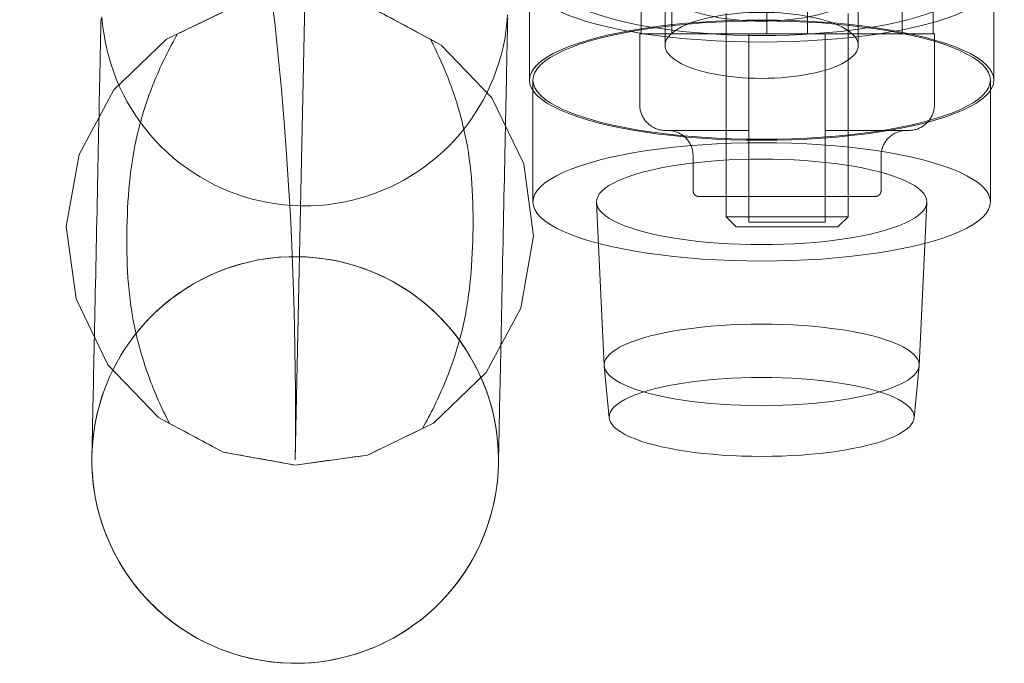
# Model space of a CAD drawing. Header units: millimetres. Extents: x -14995 to -11510, y 364 to 3070.
# Tile 17 of 29: x -14108 to -14011, y 2731 to 2795. Entities that reach past the tile are written whole.
import ezdxf

# ---------------------------------------------------------------- set-up
doc = ezdxf.new("R2010")
doc.units = ezdxf.units.MM
doc.layers.add('P-PIPE', color=3, linetype='Continuous', lineweight=18)
doc.layers.add('P-PIPE-CNTR', color=3, linetype='Continuous', lineweight=18)

# ---------------------------------------------------------------- blocks, each defined once
blk = doc.blocks.new('Siphon 32 - Siphon 32-1055346-Niveau 0')
at = {"layer": 'P-PIPE'}
for p, q in [((-22.5, 23), (-29.607, 21.874)), ((-29.607, 21.874), (-22.5, 23)), ((-15.393, 21.874), (-22.5, 23)), ((-22.5, 23), (-15.393, 21.874)), ((-29.607, 21.874), (-36.019, 18.607)), ((-36.019, 18.607), (-29.607, 21.874)), ((-8.981, 18.607), (-15.393, 21.874)), ((-15.393, 21.874), (-8.981, 18.607)), ((-36.019, 18.607), (-41.107, 13.519)), ((-41.107, 13.519), (-36.019, 18.607)), ((-3.893, 13.519), (-8.981, 18.607)), ((-8.981, 18.607), (-3.893, 13.519)), ((-44.374, 7.107), (-41.107, 13.519)), ((-41.107, 13.519), (-41.655, 12.445)), ((-3.345, 12.445), (-3.893, 13.519)), ((-3.893, 13.519), (-0.626, 7.107)), ((-0.626, 7.107), (0.5, 0)), ((-45, 0), (0, 0)), ((0.5, 0), (-0.626, -7.107)), ((-41.107, -13.519), (-44.374, -7.107)), ((-0.626, -7.107), (-3.893, -13.519)), ((-41.655, -12.445), (-41.107, -13.519)), ((-3.893, -13.519), (-3.345, -12.445)), ((-41.107, -13.519), (-36.019, -18.607)), ((-36.019, -18.607), (-41.107, -13.519)), ((-8.981, -18.607), (-3.893, -13.519)), ((-3.893, -13.519), (-8.981, -18.607)), ((-36.019, -18.607), (-29.607, -21.874)), ((-29.607, -21.874), (-36.019, -18.607)), ((-15.393, -21.874), (-8.981, -18.607)), ((-8.981, -18.607), (-15.393, -21.874)), ((-29.607, -21.874), (-22.5, -23)), ((-22.5, -23), (-29.607, -21.874)), ((-22.5, -23), (-15.393, -21.874)), ((-15.393, -21.874), (-22.5, -23))]:
    blk.add_line(p, q, dxfattribs=at)
at = {"layer": 'P-PIPE', "flags": 128}
for points in [[(-44.2, 19.984), (-43.402, 19.936), (-42.606, 19.856), (-41.814, 19.745), (-41.027, 19.601), (-40.246, 19.427), (-39.473, 19.221), (-38.709, 18.985), (-37.955, 18.718), (-37.212, 18.421), (-36.481, 18.095), (-35.764, 17.74), (-35.062, 17.356), (-34.376, 16.945), (-33.707, 16.507), (-33.056, 16.042), (-32.424, 15.551), (-31.812, 15.036), (-31.222, 14.497), (-30.653, 13.934), (-30.107, 13.349), (-29.585, 12.743), (-29.088, 12.116), (-28.616, 11.47), (-28.171, 10.806), (-27.752, 10.124), (-27.361, 9.427), (-26.998, 8.714), (-26.664, 7.987), (-26.359, 7.247), (-26.084, 6.496), (-25.84, 5.734), (-25.626, 4.964), (-25.443, 4.185), (-25.291, 3.399), (-25.171, 2.608), (-25.082, 1.813), (-25.026, 1.015), (-25.001, 0.216), (-25, 0)], [(-43.858, 20), (-43.558, 20), (-43.224, 20), (-42.857, 20), (-42.457, 20), (-42.026, 20), (-41.563, 20), (-41.07, 20), (-40.547, 20), (-39.995, 20), (-39.416, 20), (-38.809, 20), (-38.176, 20), (-37.518, 20), (-36.836, 20), (-36.131, 20), (-35.404, 20), (-34.657, 20), (-33.89, 20), (-33.105, 20), (-32.303, 20), (-31.485, 20), (-30.653, 20), (-29.808, 20), (-28.951, 20), (-28.084, 20), (-27.208, 20), (-26.324, 20), (-25.435, 20), (-24.54, 20), (-23.642, 20), (-22.743, 20), (-21.843, 20), (-20.944, 20), (-20.048, 20), (-19.155, 20), (-18.268, 20), (-17.388, 20), (-16.516, 20), (-15.653, 20), (-14.802, 20), (-13.962, 20), (-13.137, 20), (-12.326, 20), (-11.532, 20), (-10.755, 20), (-9.997, 20), (-9.259, 20), (-8.542, 20), (-7.847, 20), (-7.176, 20), (-6.53, 20), (-5.909, 20), (-5.314, 20), (-4.747, 20), (-4.209, 20), (-3.699, 20), (-3.22, 20), (-2.772, 20), (-2.355, 20), (-1.97, 20), (-1.618, 20), (-1.3, 20), (-1.016, 20), (-0.765, 20), (-0.55, 20), (-0.37, 20), (-0.225, 20), (-0.116, 20), (-0.043, 20), (-0.005, 20), (0, 20)], [(-20, 0), (-19.984, 0.8), (-19.936, 1.598), (-19.856, 2.394), (-19.745, 3.186), (-19.601, 3.973), (-19.427, 4.754), (-19.221, 5.527), (-18.985, 6.291), (-18.718, 7.045), (-18.421, 7.788), (-18.095, 8.519), (-17.74, 9.236), (-17.356, 9.938), (-16.945, 10.624), (-16.507, 11.293), (-16.042, 11.944), (-15.551, 12.576), (-15.036, 13.188), (-14.497, 13.778), (-13.934, 14.347), (-13.349, 14.893), (-12.743, 15.415), (-12.116, 15.912), (-11.47, 16.384), (-10.806, 16.829), (-10.124, 17.248), (-9.427, 17.639), (-8.714, 18.002), (-7.987, 18.336), (-7.247, 18.641), (-6.496, 18.916), (-5.734, 19.16), (-4.964, 19.374), (-4.185, 19.557), (-3.399, 19.709), (-2.608, 19.829), (-1.813, 19.918), (-1.015, 19.974), (-0.216, 19.999), (0, 20)], [(0, 20), (0.8, 19.984), (1.598, 19.936), (2.394, 19.856), (3.186, 19.745), (3.973, 19.601), (4.754, 19.427), (5.527, 19.221), (6.291, 18.985), (7.045, 18.718), (7.788, 18.421), (8.519, 18.095), (9.236, 17.74), (9.938, 17.356), (10.624, 16.945), (11.293, 16.507), (11.944, 16.042), (12.576, 15.551), (13.188, 15.036), (13.778, 14.497), (14.347, 13.934), (14.893, 13.349), (15.415, 12.743), (15.912, 12.116), (16.384, 11.47), (16.829, 10.806), (17.248, 10.124), (17.639, 9.427), (18.002, 8.714), (18.336, 7.987), (18.641, 7.247), (18.916, 6.496), (19.16, 5.734), (19.374, 4.964), (19.557, 4.185), (19.709, 3.399), (19.829, 2.608), (19.918, 1.813), (19.974, 1.015), (19.999, 0.216), (20, 0)], [(-25, 0), (-25.016, -0.8), (-25.064, -1.598), (-25.144, -2.394), (-25.255, -3.186), (-25.399, -3.973), (-25.573, -4.754), (-25.779, -5.527), (-26.015, -6.291), (-26.282, -7.045), (-26.579, -7.788), (-26.905, -8.519), (-27.26, -9.236), (-27.644, -9.938), (-28.055, -10.624), (-28.493, -11.293), (-28.958, -11.944), (-29.449, -12.576), (-29.964, -13.188), (-30.503, -13.778), (-31.066, -14.347), (-31.651, -14.893), (-32.257, -15.415), (-32.884, -15.912), (-33.53, -16.384), (-34.194, -16.829), (-34.876, -17.248), (-35.573, -17.639), (-36.286, -18.002), (-37.013, -18.336), (-37.753, -18.641), (-38.504, -18.916), (-39.266, -19.16), (-40.036, -19.374), (-40.815, -19.557), (-41.601, -19.709), (-42.392, -19.829), (-43.187, -19.918)], [(0, -20), (-0.8, -19.984), (-1.598, -19.936), (-2.394, -19.856), (-3.186, -19.745), (-3.973, -19.601), (-4.754, -19.427), (-5.527, -19.221), (-6.291, -18.985), (-7.045, -18.718), (-7.788, -18.421), (-8.519, -18.095), (-9.236, -17.74), (-9.938, -17.356), (-10.624, -16.945), (-11.293, -16.507), (-11.944, -16.042), (-12.576, -15.551), (-13.188, -15.036), (-13.778, -14.497), (-14.347, -13.934), (-14.893, -13.349), (-15.415, -12.743), (-15.912, -12.116), (-16.384, -11.47), (-16.829, -10.806), (-17.248, -10.124), (-17.639, -9.427), (-18.002, -8.714), (-18.336, -7.987), (-18.641, -7.247), (-18.916, -6.496), (-19.16, -5.734), (-19.374, -4.964), (-19.557, -4.185), (-19.709, -3.399), (-19.829, -2.608), (-19.918, -1.813), (-19.974, -1.015), (-19.999, -0.216), (-20, 0)], [(20, 0), (19.984, -0.8), (19.936, -1.598), (19.856, -2.394), (19.745, -3.186), (19.601, -3.973), (19.427, -4.754), (19.221, -5.527), (18.985, -6.291), (18.718, -7.045), (18.421, -7.788), (18.095, -8.519), (17.74, -9.236), (17.356, -9.938), (16.945, -10.624), (16.507, -11.293), (16.042, -11.944), (15.551, -12.576), (15.036, -13.188), (14.497, -13.778), (13.934, -14.347), (13.349, -14.893), (12.743, -15.415), (12.116, -15.912), (11.47, -16.384), (10.806, -16.829), (10.124, -17.248), (9.427, -17.639), (8.714, -18.002), (7.987, -18.336), (7.247, -18.641), (6.496, -18.916), (5.734, -19.16), (4.964, -19.374), (4.185, -19.557), (3.399, -19.709), (2.608, -19.829), (1.813, -19.918), (1.015, -19.974), (0.216, -19.999), (0, -20)], [(0, -20), (-0.018, -20), (-0.072, -20), (-0.162, -20), (-0.287, -20), (-0.449, -20), (-0.645, -20), (-0.876, -20), (-1.142, -20), (-1.442, -20), (-1.776, -20), (-2.143, -20), (-2.543, -20), (-2.974, -20), (-3.437, -20), (-3.93, -20), (-4.453, -20), (-5.005, -20), (-5.584, -20), (-6.191, -20), (-6.824, -20), (-7.482, -20), (-8.164, -20), (-8.869, -20), (-9.596, -20), (-10.343, -20), (-11.11, -20), (-11.895, -20), (-12.697, -20), (-13.515, -20), (-14.347, -20), (-15.192, -20), (-16.049, -20), (-16.916, -20), (-17.792, -20), (-18.676, -20), (-19.565, -20), (-20.46, -20), (-21.358, -20), (-22.257, -20), (-23.157, -20), (-24.056, -20), (-24.952, -20), (-25.845, -20), (-26.732, -20), (-27.612, -20), (-28.484, -20), (-29.347, -20), (-30.198, -20), (-31.038, -20), (-31.863, -20), (-32.674, -20), (-33.468, -20), (-34.245, -20), (-35.003, -20), (-35.741, -20), (-36.458, -20), (-37.153, -20), (-37.824, -20), (-38.47, -20), (-39.091, -20), (-39.686, -20), (-40.253, -20), (-40.791, -20), (-41.301, -20), (-41.78, -20), (-42.228, -20), (-42.645, -20), (-43.03, -20)]]:
    blk.add_lwpolyline(points, dxfattribs=at)
at = {"layer": 'P-PIPE'}
for start, end in [(0, 180), (180, 360)]:
    blk.add_arc((0, 0), 20, start, end, dxfattribs=at)
for points, knots in [([(-41.655, 12.445), (-40.158, 13.261), (-37.879, 14.323), (-34.766, 15.409), (-31.613, 16.288), (-27.522, 16.913), (-22.56, 17.076), (-18.398, 16.942), (-15.074, 16.55), (-12.638, 16.076), (-10.26, 15.418), (-7.133, 14.328), (-4.845, 13.264), (-3.345, 12.445)], [0, 0, 0, 0, 0.125, 0.1875, 0.25, 0.375, 0.5, 0.625, 0.6875, 0.75, 0.8125, 0.875, 1, 1, 1, 1]), ([(-3.345, -12.445), (-4.845, -13.264), (-7.133, -14.328), (-10.26, -15.418), (-12.638, -16.076), (-15.074, -16.55), (-18.398, -16.942), (-22.56, -17.076), (-27.522, -16.913), (-31.613, -16.288), (-34.766, -15.409), (-37.879, -14.323), (-40.158, -13.261), (-41.655, -12.445)], [0, 0, 0, 0, 0.125, 0.1875, 0.25, 0.3125, 0.375, 0.5, 0.625, 0.75, 0.8125, 0.875, 1, 1, 1, 1])]:
    blk.add_open_spline(points, degree=3, knots=knots, dxfattribs=at)
for points in [[(-44.374, 7.107), (-43.894, 8.05), (-42.961, 9.882), (-42.081, 11.608), (-41.655, 12.445)], [(-3.345, 12.445), (-2.919, 11.608), (-2.039, 9.882), (-1.106, 8.05), (-0.626, 7.107)], [(-0.626, 7.107), (-0.444, 5.958), (-0.074, 3.623), (0.307, 1.219), (0.5, 0)], [(0.5, 0), (0.308, -1.209), (-0.071, -3.604), (-0.442, -5.948), (-0.626, -7.107)], [(-41.655, -12.445), (-42.081, -11.608), (-42.961, -9.882), (-43.894, -8.05), (-44.374, -7.107)], [(-0.626, -7.107), (-1.106, -8.05), (-2.039, -9.882), (-2.919, -11.608), (-3.345, -12.445)]]:
    blk.add_open_spline(points, degree=3, dxfattribs=at)
blk = doc.blocks.new('M_Valve_Ball_MEPcontent_Caleffi_327 DN20 - 3_4__-344150-Niveau 0')
at = {"layer": 'P-PIPE', "color": 5}
for p, q in [((-14047.122, 2799.796), (-14047.122, 2793.296)), ((-14044.086, 2799.796), (-14044.086, 2793.296)), ((-14034.761, 2793.296), (-14034.761, 2799.796)), ((-14034.761, 2793.296), (-14034.761, 2799.796)), ((-14030.761, 2793.296), (-14030.761, 2799.796)), ((-14030.761, 2793.296), (-14030.761, 2799.796)), ((-14021.436, 2799.796), (-14021.436, 2793.296)), ((-14018.4, 2799.796), (-14018.4, 2793.296)), ((-14038.761, 2795.296), (-14038.761, 2775.296)), ((-14026.761, 2775.296), (-14026.761, 2795.296)), ((-14047.261, 2793.296), (-14047.261, 2786.33)), ((-14047.261, 2793.296), (-14047.122, 2793.296)), ((-14047.261, 2793.296), (-14036.511, 2793.296)), ((-14047.122, 2793.296), (-14044.086, 2793.296)), ((-14034.761, 2793.296), (-14044.086, 2793.296)), ((-14036.511, 2786.33), (-14036.511, 2793.296)), ((-14034.761, 2793.296), (-14036.511, 2793.296)), ((-14036.511, 2793.296), (-14036.511, 2786.33)), ((-14029.011, 2793.296), (-14036.511, 2793.296)), ((-14036.511, 2793.296), (-14036.511, 2779.578)), ((-14036.511, 2779.578), (-14036.511, 2793.296)), ((-14036.511, 2793.296), (-14029.011, 2793.296)), ((-14029.011, 2793.296), (-14030.761, 2793.296)), ((-14021.436, 2793.296), (-14030.761, 2793.296)), ((-14029.011, 2793.296), (-14018.261, 2793.296)), ((-14029.011, 2793.296), (-14029.011, 2786.33)), ((-14029.011, 2786.33), (-14029.011, 2793.296)), ((-14029.011, 2793.296), (-14029.011, 2779.578)), ((-14029.011, 2779.578), (-14029.011, 2793.296)), ((-14018.4, 2793.296), (-14021.436, 2793.296)), ((-14018.4, 2793.296), (-14018.261, 2793.296)), ((-14018.261, 2786.33), (-14018.261, 2793.296)), ((-14042.011, 2781.296), (-14042.011, 2777.865)), ((-14036.511, 2777.865), (-14036.511, 2781.296)), ((-14036.511, 2781.296), (-14036.511, 2777.865)), ((-14029.011, 2781.296), (-14029.011, 2777.865)), ((-14029.011, 2777.865), (-14029.011, 2781.296)), ((-14023.511, 2777.865), (-14023.511, 2781.296)), ((-14036.511, 2779.578), (-14036.511, 2774.752)), ((-14036.511, 2779.578), (-14036.511, 2774.752)), ((-14029.011, 2774.752), (-14029.011, 2779.578)), ((-14029.011, 2774.752), (-14029.011, 2779.578)), ((-14029.011, 2777.296), (-14036.511, 2777.296)), ((-14036.511, 2777.198), (-14036.511, 2777.296)), ((-14036.511, 2777.198), (-14036.511, 2777.296)), ((-14029.011, 2777.296), (-14029.011, 2777.198)), ((-14029.011, 2777.296), (-14029.011, 2777.198)), ((-14036.511, 2774.828), (-14036.511, 2777.198)), ((-14036.511, 2777.198), (-14036.511, 2774.828)), ((-14029.011, 2774.828), (-14029.011, 2777.198)), ((-14029.011, 2777.198), (-14029.011, 2774.828)), ((-14038.761, 2775.296), (-14037.761, 2774.296)), ((-14032.761, 2775.296), (-14038.761, 2775.296)), ((-14026.761, 2775.296), (-14032.761, 2775.296)), ((-14027.761, 2774.296), (-14026.761, 2775.296)), ((-14036.511, 2774.752), (-14029.011, 2774.752)), ((-14036.511, 2774.752), (-14029.011, 2774.752)), ((-14037.761, 2774.296), (-14032.761, 2774.296)), ((-14032.761, 2774.296), (-14027.761, 2774.296))]:
    blk.add_line(p, q, dxfattribs=at)
at = {"layer": 'P-PIPE', "color": 5, "flags": 128}
for points in [[(-14044.723, 2783.792), (-14044.825, 2783.794), (-14044.926, 2783.8), (-14045.027, 2783.81), (-14045.127, 2783.824), (-14045.227, 2783.842), (-14045.326, 2783.864), (-14045.424, 2783.891), (-14045.521, 2783.921), (-14045.617, 2783.954), (-14045.711, 2783.992), (-14045.804, 2784.033), (-14045.895, 2784.078), (-14045.984, 2784.127), (-14046.071, 2784.179), (-14046.156, 2784.235), (-14046.239, 2784.294), (-14046.319, 2784.356), (-14046.396, 2784.422), (-14046.471, 2784.49), (-14046.544, 2784.561), (-14046.613, 2784.636), (-14046.679, 2784.713), (-14046.742, 2784.792), (-14046.802, 2784.874), (-14046.859, 2784.958), (-14046.912, 2785.045), (-14046.961, 2785.133), (-14047.007, 2785.224), (-14047.05, 2785.316), (-14047.088, 2785.41), (-14047.123, 2785.505), (-14047.154, 2785.602), (-14047.182, 2785.7), (-14047.205, 2785.799), (-14047.224, 2785.898), (-14047.239, 2785.999), (-14047.25, 2786.099), (-14047.258, 2786.201), (-14047.261, 2786.302), (-14047.261, 2786.33)], [(-14018.261, 2786.33), (-14018.263, 2786.228), (-14018.269, 2786.127), (-14018.279, 2786.026), (-14018.293, 2785.925), (-14018.311, 2785.825), (-14018.334, 2785.726), (-14018.36, 2785.628), (-14018.39, 2785.531), (-14018.424, 2785.436), (-14018.461, 2785.341), (-14018.503, 2785.249), (-14018.548, 2785.158), (-14018.596, 2785.069), (-14018.649, 2784.981), (-14018.704, 2784.897), (-14018.763, 2784.814), (-14018.825, 2784.734), (-14018.891, 2784.656), (-14018.959, 2784.581), (-14019.031, 2784.509), (-14019.105, 2784.44), (-14019.182, 2784.374), (-14019.261, 2784.31), (-14019.343, 2784.251), (-14019.428, 2784.194), (-14019.514, 2784.141), (-14019.603, 2784.091), (-14019.693, 2784.045), (-14019.785, 2784.003), (-14019.879, 2783.964), (-14019.975, 2783.929), (-14020.071, 2783.898), (-14020.169, 2783.871), (-14020.268, 2783.848), (-14020.367, 2783.829), (-14020.468, 2783.813), (-14020.569, 2783.802), (-14020.67, 2783.795), (-14020.771, 2783.792), (-14020.799, 2783.792)], [(-14044.616, 2783.794), (-14044.718, 2783.792), (-14044.723, 2783.792)], [(-14044.723, 2783.792), (-14044.713, 2783.792), (-14044.685, 2783.792), (-14044.637, 2783.792), (-14044.57, 2783.792), (-14044.485, 2783.792), (-14044.38, 2783.792), (-14044.257, 2783.792), (-14044.116, 2783.792), (-14043.956, 2783.792), (-14043.779, 2783.792), (-14043.584, 2783.792), (-14043.371, 2783.792), (-14043.142, 2783.792), (-14042.896, 2783.792), (-14042.634, 2783.792), (-14042.356, 2783.792), (-14042.062, 2783.792), (-14041.754, 2783.792), (-14041.431, 2783.792), (-14041.095, 2783.792), (-14040.745, 2783.792), (-14040.383, 2783.792), (-14040.008, 2783.792), (-14039.621, 2783.792), (-14039.224, 2783.792), (-14038.816, 2783.792), (-14038.399, 2783.792), (-14037.973, 2783.792), (-14037.538, 2783.792), (-14037.095, 2783.792), (-14036.646, 2783.792), (-14036.511, 2783.792)], [(-14036.511, 2783.792), (-14036.962, 2783.792), (-14037.406, 2783.792), (-14037.844, 2783.792), (-14038.273, 2783.792), (-14038.693, 2783.792), (-14039.103, 2783.792), (-14039.504, 2783.792), (-14039.894, 2783.792), (-14040.272, 2783.792), (-14040.638, 2783.792), (-14040.992, 2783.792), (-14041.332, 2783.792), (-14041.659, 2783.792), (-14041.972, 2783.792), (-14042.27, 2783.792), (-14042.552, 2783.792), (-14042.819, 2783.792), (-14043.07, 2783.792), (-14043.304, 2783.792), (-14043.522, 2783.792), (-14043.722, 2783.792), (-14043.905, 2783.792), (-14044.07, 2783.792), (-14044.217, 2783.792), (-14044.345, 2783.792), (-14044.455, 2783.792), (-14044.547, 2783.792), (-14044.619, 2783.792), (-14044.672, 2783.792), (-14044.707, 2783.792), (-14044.722, 2783.792), (-14044.723, 2783.792)], [(-14044.511, 2783.796), (-14044.611, 2783.794), (-14044.616, 2783.794)], [(-14036.511, 2783.796), (-14036.954, 2783.796), (-14037.389, 2783.796), (-14037.817, 2783.796), (-14038.237, 2783.796), (-14038.649, 2783.796), (-14039.051, 2783.796), (-14039.443, 2783.796), (-14039.824, 2783.796), (-14040.194, 2783.796), (-14040.552, 2783.796), (-14040.897, 2783.796), (-14041.23, 2783.796), (-14041.549, 2783.796), (-14041.853, 2783.796), (-14042.144, 2783.796), (-14042.419, 2783.796), (-14042.679, 2783.796), (-14042.923, 2783.796), (-14043.151, 2783.796), (-14043.362, 2783.796), (-14043.556, 2783.796), (-14043.733, 2783.796), (-14043.892, 2783.796), (-14044.034, 2783.796), (-14044.157, 2783.796), (-14044.263, 2783.796), (-14044.35, 2783.796), (-14044.418, 2783.796), (-14044.468, 2783.796), (-14044.499, 2783.796), (-14044.511, 2783.796)], [(-14042.011, 2781.296), (-14042.013, 2781.396), (-14042.019, 2781.496), (-14042.029, 2781.595), (-14042.043, 2781.694), (-14042.061, 2781.793), (-14042.083, 2781.89), (-14042.108, 2781.987), (-14042.138, 2782.083), (-14042.171, 2782.177), (-14042.208, 2782.27), (-14042.249, 2782.361), (-14042.293, 2782.451), (-14042.341, 2782.538), (-14042.393, 2782.624), (-14042.448, 2782.708), (-14042.506, 2782.789), (-14042.567, 2782.868), (-14042.631, 2782.945), (-14042.699, 2783.018), (-14042.769, 2783.09), (-14042.842, 2783.158), (-14042.918, 2783.223), (-14042.996, 2783.285), (-14043.077, 2783.344), (-14043.16, 2783.4), (-14043.245, 2783.452), (-14043.333, 2783.501), (-14043.422, 2783.546), (-14043.513, 2783.588), (-14043.605, 2783.626), (-14043.699, 2783.661), (-14043.794, 2783.691), (-14043.89, 2783.718), (-14043.988, 2783.741), (-14044.086, 2783.76), (-14044.185, 2783.775), (-14044.284, 2783.786), (-14044.384, 2783.793), (-14044.484, 2783.796), (-14044.511, 2783.796)], [(-14044.511, 2783.796), (-14044.502, 2783.796), (-14044.473, 2783.796), (-14044.426, 2783.796), (-14044.361, 2783.796), (-14044.277, 2783.796), (-14044.174, 2783.796), (-14044.053, 2783.796), (-14043.914, 2783.796), (-14043.758, 2783.796), (-14043.583, 2783.796), (-14043.392, 2783.796), (-14043.183, 2783.796), (-14042.958, 2783.796), (-14042.716, 2783.796), (-14042.459, 2783.796), (-14042.186, 2783.796), (-14041.897, 2783.796), (-14041.595, 2783.796), (-14041.278, 2783.796), (-14040.947, 2783.796), (-14040.604, 2783.796), (-14040.247, 2783.796), (-14039.879, 2783.796), (-14039.5, 2783.796), (-14039.109, 2783.796), (-14038.709, 2783.796), (-14038.299, 2783.796), (-14037.88, 2783.796), (-14037.453, 2783.796), (-14037.019, 2783.796), (-14036.577, 2783.796), (-14036.511, 2783.796)], [(-14021.011, 2783.796), (-14021.02, 2783.796), (-14021.048, 2783.796), (-14021.095, 2783.796), (-14021.161, 2783.796), (-14021.245, 2783.796), (-14021.348, 2783.796), (-14021.469, 2783.796), (-14021.607, 2783.796), (-14021.764, 2783.796), (-14021.938, 2783.796), (-14022.13, 2783.796), (-14022.339, 2783.796), (-14022.564, 2783.796), (-14022.806, 2783.796), (-14023.063, 2783.796), (-14023.336, 2783.796), (-14023.624, 2783.796), (-14023.927, 2783.796), (-14024.244, 2783.796), (-14024.575, 2783.796), (-14024.918, 2783.796), (-14025.274, 2783.796), (-14025.643, 2783.796), (-14026.022, 2783.796), (-14026.412, 2783.796), (-14026.813, 2783.796), (-14027.223, 2783.796), (-14027.642, 2783.796), (-14028.069, 2783.796), (-14028.503, 2783.796), (-14028.945, 2783.796), (-14029.011, 2783.796)], [(-14029.011, 2783.796), (-14028.568, 2783.796), (-14028.133, 2783.796), (-14027.704, 2783.796), (-14027.284, 2783.796), (-14026.873, 2783.796), (-14026.471, 2783.796), (-14026.079, 2783.796), (-14025.698, 2783.796), (-14025.328, 2783.796), (-14024.97, 2783.796), (-14024.625, 2783.796), (-14024.292, 2783.796), (-14023.973, 2783.796), (-14023.668, 2783.796), (-14023.378, 2783.796), (-14023.103, 2783.796), (-14022.843, 2783.796), (-14022.599, 2783.796), (-14022.371, 2783.796), (-14022.16, 2783.796), (-14021.966, 2783.796), (-14021.789, 2783.796), (-14021.63, 2783.796), (-14021.488, 2783.796), (-14021.364, 2783.796), (-14021.259, 2783.796), (-14021.172, 2783.796), (-14021.104, 2783.796), (-14021.054, 2783.796), (-14021.023, 2783.796), (-14021.011, 2783.796)], [(-14029.011, 2783.792), (-14028.56, 2783.792), (-14028.115, 2783.792), (-14027.678, 2783.792), (-14027.249, 2783.792), (-14026.829, 2783.792), (-14026.419, 2783.792), (-14026.018, 2783.792), (-14025.628, 2783.792), (-14025.25, 2783.792), (-14024.884, 2783.792), (-14024.53, 2783.792), (-14024.189, 2783.792), (-14023.863, 2783.792), (-14023.55, 2783.792), (-14023.252, 2783.792), (-14022.97, 2783.792), (-14022.703, 2783.792), (-14022.452, 2783.792), (-14022.217, 2783.792), (-14022, 2783.792), (-14021.8, 2783.792), (-14021.617, 2783.792), (-14021.452, 2783.792), (-14021.305, 2783.792), (-14021.176, 2783.792), (-14021.066, 2783.792), (-14020.975, 2783.792), (-14020.903, 2783.792), (-14020.849, 2783.792), (-14020.815, 2783.792), (-14020.8, 2783.792), (-14020.799, 2783.792)], [(-14020.799, 2783.792), (-14020.808, 2783.792), (-14020.837, 2783.792), (-14020.885, 2783.792), (-14020.952, 2783.792), (-14021.037, 2783.792), (-14021.142, 2783.792), (-14021.265, 2783.792), (-14021.406, 2783.792), (-14021.566, 2783.792), (-14021.743, 2783.792), (-14021.938, 2783.792), (-14022.151, 2783.792), (-14022.38, 2783.792), (-14022.626, 2783.792), (-14022.888, 2783.792), (-14023.166, 2783.792), (-14023.46, 2783.792), (-14023.768, 2783.792), (-14024.09, 2783.792), (-14024.427, 2783.792), (-14024.777, 2783.792), (-14025.139, 2783.792), (-14025.514, 2783.792), (-14025.9, 2783.792), (-14026.298, 2783.792), (-14026.705, 2783.792), (-14027.123, 2783.792), (-14027.549, 2783.792), (-14027.984, 2783.792), (-14028.426, 2783.792), (-14028.876, 2783.792), (-14029.011, 2783.792)], [(-14021.011, 2783.796), (-14021.111, 2783.794), (-14021.211, 2783.788), (-14021.31, 2783.778), (-14021.409, 2783.764), (-14021.508, 2783.746), (-14021.605, 2783.724), (-14021.702, 2783.699), (-14021.797, 2783.669), (-14021.892, 2783.636), (-14021.984, 2783.599), (-14022.076, 2783.558), (-14022.165, 2783.514), (-14022.253, 2783.466), (-14022.339, 2783.414), (-14022.423, 2783.359), (-14022.504, 2783.301), (-14022.583, 2783.24), (-14022.659, 2783.176), (-14022.733, 2783.108), (-14022.804, 2783.038), (-14022.873, 2782.965), (-14022.938, 2782.889), (-14023, 2782.811), (-14023.059, 2782.73), (-14023.115, 2782.647), (-14023.167, 2782.562), (-14023.216, 2782.474), (-14023.261, 2782.385), (-14023.303, 2782.294), (-14023.341, 2782.202), (-14023.375, 2782.108), (-14023.406, 2782.013), (-14023.433, 2781.917), (-14023.456, 2781.819), (-14023.475, 2781.721), (-14023.49, 2781.622), (-14023.501, 2781.523), (-14023.508, 2781.423), (-14023.511, 2781.323), (-14023.511, 2781.296)], [(-14020.906, 2783.794), (-14021.006, 2783.796), (-14021.011, 2783.796)], [(-14020.799, 2783.792), (-14020.9, 2783.794), (-14020.906, 2783.794)], [(-14041.442, 2777.296), (-14041.465, 2777.297), (-14041.488, 2777.298), (-14041.51, 2777.3), (-14041.533, 2777.303), (-14041.555, 2777.307), (-14041.578, 2777.312), (-14041.6, 2777.318), (-14041.621, 2777.325), (-14041.643, 2777.333), (-14041.664, 2777.341), (-14041.685, 2777.35), (-14041.705, 2777.36), (-14041.725, 2777.371), (-14041.744, 2777.383), (-14041.763, 2777.395), (-14041.782, 2777.409), (-14041.8, 2777.423), (-14041.817, 2777.437), (-14041.834, 2777.453), (-14041.85, 2777.469), (-14041.866, 2777.485), (-14041.881, 2777.502), (-14041.895, 2777.52), (-14041.908, 2777.539), (-14041.921, 2777.557), (-14041.933, 2777.577), (-14041.944, 2777.597), (-14041.954, 2777.617), (-14041.964, 2777.638), (-14041.972, 2777.659), (-14041.98, 2777.68), (-14041.987, 2777.702), (-14041.993, 2777.724), (-14041.998, 2777.746), (-14042.003, 2777.768), (-14042.006, 2777.79), (-14042.009, 2777.813), (-14042.01, 2777.836), (-14042.011, 2777.858), (-14042.011, 2777.865)], [(-14041.442, 2777.296), (-14041.435, 2777.296), (-14041.415, 2777.296), (-14041.38, 2777.296), (-14041.332, 2777.296), (-14041.269, 2777.296), (-14041.194, 2777.296), (-14041.104, 2777.296), (-14041.002, 2777.296), (-14040.886, 2777.296), (-14040.757, 2777.296), (-14040.616, 2777.296), (-14040.461, 2777.296), (-14040.295, 2777.296), (-14040.116, 2777.296), (-14039.926, 2777.296), (-14039.724, 2777.296), (-14039.511, 2777.296), (-14039.288, 2777.296), (-14039.054, 2777.296), (-14038.809, 2777.296), (-14038.555, 2777.296), (-14038.292, 2777.296), (-14038.02, 2777.296), (-14037.74, 2777.296), (-14037.452, 2777.296), (-14037.156, 2777.296), (-14036.853, 2777.296), (-14036.543, 2777.296), (-14036.511, 2777.296)], [(-14036.511, 2777.296), (-14036.821, 2777.296), (-14037.125, 2777.296), (-14037.421, 2777.296), (-14037.71, 2777.296), (-14037.992, 2777.296), (-14038.265, 2777.296), (-14038.529, 2777.296), (-14038.784, 2777.296), (-14039.029, 2777.296), (-14039.264, 2777.296), (-14039.489, 2777.296), (-14039.703, 2777.296), (-14039.906, 2777.296), (-14040.097, 2777.296), (-14040.277, 2777.296), (-14040.445, 2777.296), (-14040.6, 2777.296), (-14040.743, 2777.296), (-14040.873, 2777.296), (-14040.99, 2777.296), (-14041.094, 2777.296), (-14041.185, 2777.296), (-14041.262, 2777.296), (-14041.326, 2777.296), (-14041.376, 2777.296), (-14041.412, 2777.296), (-14041.434, 2777.296), (-14041.442, 2777.296)], [(-14029.011, 2777.296), (-14028.701, 2777.296), (-14028.397, 2777.296), (-14028.101, 2777.296), (-14027.811, 2777.296), (-14027.53, 2777.296), (-14027.257, 2777.296), (-14026.993, 2777.296), (-14026.738, 2777.296), (-14026.493, 2777.296), (-14026.258, 2777.296), (-14026.033, 2777.296), (-14025.819, 2777.296), (-14025.616, 2777.296), (-14025.425, 2777.296), (-14025.245, 2777.296), (-14025.077, 2777.296), (-14024.922, 2777.296), (-14024.779, 2777.296), (-14024.649, 2777.296), (-14024.531, 2777.296), (-14024.428, 2777.296), (-14024.337, 2777.296), (-14024.26, 2777.296), (-14024.196, 2777.296), (-14024.146, 2777.296), (-14024.11, 2777.296), (-14024.088, 2777.296), (-14024.079, 2777.296)], [(-14024.079, 2777.296), (-14024.086, 2777.296), (-14024.107, 2777.296), (-14024.142, 2777.296), (-14024.19, 2777.296), (-14024.252, 2777.296), (-14024.328, 2777.296), (-14024.417, 2777.296), (-14024.52, 2777.296), (-14024.636, 2777.296), (-14024.765, 2777.296), (-14024.906, 2777.296), (-14025.06, 2777.296), (-14025.227, 2777.296), (-14025.405, 2777.296), (-14025.596, 2777.296), (-14025.798, 2777.296), (-14026.01, 2777.296), (-14026.234, 2777.296), (-14026.468, 2777.296), (-14026.712, 2777.296), (-14026.966, 2777.296), (-14027.229, 2777.296), (-14027.501, 2777.296), (-14027.782, 2777.296), (-14028.07, 2777.296), (-14028.366, 2777.296), (-14028.669, 2777.296), (-14028.979, 2777.296), (-14029.011, 2777.296)], [(-14023.511, 2777.865), (-14023.511, 2777.842), (-14023.513, 2777.819), (-14023.515, 2777.797), (-14023.518, 2777.774), (-14023.522, 2777.752), (-14023.527, 2777.73), (-14023.533, 2777.708), (-14023.54, 2777.686), (-14023.547, 2777.664), (-14023.556, 2777.643), (-14023.565, 2777.622), (-14023.575, 2777.602), (-14023.586, 2777.582), (-14023.598, 2777.563), (-14023.61, 2777.544), (-14023.623, 2777.525), (-14023.637, 2777.507), (-14023.652, 2777.49), (-14023.667, 2777.473), (-14023.683, 2777.457), (-14023.7, 2777.441), (-14023.717, 2777.426), (-14023.735, 2777.412), (-14023.753, 2777.399), (-14023.772, 2777.386), (-14023.792, 2777.374), (-14023.811, 2777.363), (-14023.832, 2777.353), (-14023.852, 2777.343), (-14023.873, 2777.335), (-14023.895, 2777.327), (-14023.916, 2777.32), (-14023.938, 2777.314), (-14023.96, 2777.309), (-14023.983, 2777.304), (-14024.005, 2777.301), (-14024.028, 2777.298), (-14024.051, 2777.297), (-14024.073, 2777.296), (-14024.079, 2777.296)]]:
    blk.add_lwpolyline(points, dxfattribs=at)
at = {"layer": 'P-PIPE', "color": 5}
for points, knots in [([(-14036.511, 2783.794), (-14036.511, 2783.782), (-14036.511, 2783.854), (-14036.511, 2784.203), (-14036.511, 2784.672), (-14036.511, 2785.335), (-14036.511, 2785.923), (-14036.511, 2786.33)], [-1, -1, -1, -1, -0.785714, -0.571429, -0.428571, -0.285714, 0, 0, 0, 0]), ([(-14036.511, 2786.33), (-14036.511, 2786.024), (-14036.511, 2785.582), (-14036.511, 2785.042), (-14036.511, 2784.638), (-14036.511, 2784.27), (-14036.511, 2783.882), (-14036.511, 2783.778), (-14036.511, 2783.794)], [-1, -1, -1, -1, -0.785714, -0.678571, -0.571429, -0.428571, -0.285714, 0, 0, 0, 0]), ([(-14029.011, 2786.33), (-14029.011, 2786.024), (-14029.011, 2785.582), (-14029.011, 2785.042), (-14029.011, 2784.638), (-14029.011, 2784.27), (-14029.011, 2783.882), (-14029.011, 2783.778), (-14029.011, 2783.794)], [-1, -1, -1, -1, -0.785714, -0.678571, -0.571429, -0.428571, -0.285714, 0, 0, 0, 0]), ([(-14029.011, 2783.794), (-14029.011, 2783.782), (-14029.011, 2783.854), (-14029.011, 2784.203), (-14029.011, 2784.672), (-14029.011, 2785.335), (-14029.011, 2785.923), (-14029.011, 2786.33)], [-1, -1, -1, -1, -0.785714, -0.571429, -0.428571, -0.285714, 0, 0, 0, 0]), ([(-14036.511, 2783.794), (-14036.511, 2783.816), (-14036.511, 2783.588), (-14036.511, 2782.935), (-14036.511, 2782.45), (-14036.511, 2781.891), (-14036.511, 2781.499), (-14036.511, 2781.296)], [-1, -1, -1, -1, -0.571429, -0.428571, -0.285714, -0.142857, 0, 0, 0, 0]), ([(-14036.511, 2781.296), (-14036.511, 2781.449), (-14036.511, 2781.672), (-14036.511, 2781.958), (-14036.511, 2782.241), (-14036.511, 2782.572), (-14036.511, 2782.968), (-14036.511, 2783.326), (-14036.511, 2783.705), (-14036.511, 2783.809), (-14036.511, 2783.794)], [-1, -1, -1, -1, -0.892857, -0.839286, -0.785714, -0.678571, -0.571429, -0.428571, -0.285714, 0, 0, 0, 0]), ([(-14029.011, 2783.794), (-14029.011, 2783.816), (-14029.011, 2783.588), (-14029.011, 2782.935), (-14029.011, 2782.45), (-14029.011, 2781.891), (-14029.011, 2781.499), (-14029.011, 2781.296)], [-1, -1, -1, -1, -0.571429, -0.428571, -0.285714, -0.142857, 0, 0, 0, 0]), ([(-14029.011, 2781.296), (-14029.011, 2781.449), (-14029.011, 2781.672), (-14029.011, 2781.958), (-14029.011, 2782.241), (-14029.011, 2782.572), (-14029.011, 2782.968), (-14029.011, 2783.326), (-14029.011, 2783.705), (-14029.011, 2783.809), (-14029.011, 2783.794)], [-1, -1, -1, -1, -0.892857, -0.839286, -0.785714, -0.678571, -0.571429, -0.428571, -0.285714, 0, 0, 0, 0]), ([(-14036.511, 2777.296), (-14036.511, 2777.297), (-14036.511, 2777.335), (-14036.511, 2777.5), (-14036.511, 2777.674), (-14036.511, 2777.807), (-14036.511, 2777.865)], [-1, -1, -1, -1, -0.666667, -0.416667, -0.166667, 0, 0, 0, 0]), ([(-14036.511, 2777.865), (-14036.511, 2777.764), (-14036.511, 2777.615), (-14036.511, 2777.415), (-14036.511, 2777.314), (-14036.511, 2777.297), (-14036.511, 2777.296)], [-1, -1, -1, -1, -0.708333, -0.5, -0.166667, 0, 0, 0, 0]), ([(-14029.011, 2777.865), (-14029.011, 2777.764), (-14029.011, 2777.615), (-14029.011, 2777.415), (-14029.011, 2777.314), (-14029.011, 2777.297), (-14029.011, 2777.296)], [-1, -1, -1, -1, -0.708333, -0.5, -0.166667, 0, 0, 0, 0]), ([(-14029.011, 2777.296), (-14029.011, 2777.297), (-14029.011, 2777.335), (-14029.011, 2777.5), (-14029.011, 2777.674), (-14029.011, 2777.807), (-14029.011, 2777.865)], [-1, -1, -1, -1, -0.666667, -0.416667, -0.166667, 0, 0, 0, 0])]:
    blk.add_open_spline(points, degree=3, knots=knots, dxfattribs=at)
blk = doc.blocks.new('Plumbing_Valves_Caleffi_Pressure_ Reducing_ Valve-533HA-DN15_DN20 - 533340HA-541281-Niveau 0')
at = {"layer": 'P-PIPE', "color": 5}
for p, q in [((-14058.111, 2798.398), (-14058.111, 2788.739)), ((-14044.761, 2797.796), (-14044.761, 2792.158)), ((-14025.761, 2792.158), (-14025.761, 2797.796)), ((-14012.411, 2788.739), (-14012.411, 2798.398)), ((-14057.761, 2788.739), (-14057.761, 2776.761)), ((-14012.761, 2776.761), (-14012.761, 2788.739)), ((-14051.51, 2776.71), (-14050.76, 2760.678)), ((-14019.762, 2760.678), (-14019.012, 2776.71)), ((-14050.756, 2760.625), (-14050.256, 2755.509)), ((-14020.266, 2755.509), (-14019.766, 2760.625))]:
    blk.add_line(p, q, dxfattribs=at)
for centre, major_axis, ratio, start_param, end_param in [((-14035.261, 2798.398), (22.85, 0), 0.258819, 1.570796, 4.712389), ((-14035.261, 2798.398), (20.35, 0), 0.258819, 1.570796, 4.712389), ((-14035.261, 2798.398), (22.85, 0), 0.258819, 4.712389, 7.853982), ((-14035.261, 2798.398), (20.35, 0), 0.258819, 4.712389, 7.853982), ((-14035.261, 2797.796), (9.5, 0), 0.34202, 1.570796, 4.712389), ((-14035.261, 2797.796), (9.5, 0), 0.34202, 4.712389, 7.853982), ((-14035.261, 2792.158), (9.5, 0), 0.34202, 1.570796, 4.712389), ((-14035.261, 2792.158), (9.5, 0), 0.34202, 4.712389, 7.853982), ((-14035.261, 2788.739), (22.85, 0), 0.258819, 1.570796, 4.712389), ((-14035.261, 2788.739), (22.5, 0), 0.258819, 1.570796, 4.712389), ((-14035.261, 2788.739), (22.85, 0), 0.258819, 4.712389, 7.853982), ((-14035.261, 2788.739), (22.5, 0), 0.258819, 4.712389, 7.853982), ((-14035.261, 2776.761), (22.5, 0), 0.258819, 1.570796, 4.712389), ((-14035.261, 2776.761), (22.5, 0), 0.258819, 4.712389, 7.853982), ((-14035.261, 2776.761), (16.25, 0), 0.258819, 1.570796, 4.712389), ((-14035.261, 2776.761), (16.25, 0), 0.258819, 4.712389, 7.853982), ((-14035.261, 2760.727), (15.5, 0), 0.258819, 1.570796, 4.712389), ((-14035.261, 2760.727), (15.5, 0), 0.258819, 4.712389, 7.853982), ((-14035.261, 2755.607), (15, 0), 0.258819, 1.570796, 4.712389), ((-14035.261, 2755.607), (15, 0), 0.258819, 4.712389, 7.853982)]:
    blk.add_ellipse(centre, major_axis=major_axis, ratio=ratio, start_param=start_param, end_param=end_param, dxfattribs=at)

msp = doc.modelspace()

# ---------------------------------------------------------------- linework, layer by layer
at = {"layer": 'P-PIPE-CNTR'}
msp.add_open_spline([(-14111.95, 2838.526), (-14096.047, 2838.526), (-14079.681, 2814.234), (-14081.157, 2751.374), (-14081.157, 2751.374)], degree=3, knots=[0, 0, 0, 0, 0.156517, 1.082397, 1.082397, 1.082397, 1.082397], dxfattribs=at)

# ---------------------------------------------------------------- block references
at = {"layer": 'P-PIPE', "rotation": 268.8074763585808}
msp.add_blockref('Siphon 32 - Siphon 32-1055346-Niveau 0', (-14081.157, 2751.374), dxfattribs=at)
at = {"layer": 'P-PIPE', "color": 5}
for name in ['Plumbing_Valves_Caleffi_Pressure_ Reducing_ Valve-533HA-DN15_DN20 - 533340HA-541281-Niveau 0', 'M_Valve_Ball_MEPcontent_Caleffi_327 DN20 - 3_4__-344150-Niveau 0']:
    msp.add_blockref(name, (0, 0), dxfattribs=at)

doc.saveas('drawing.dxf')
